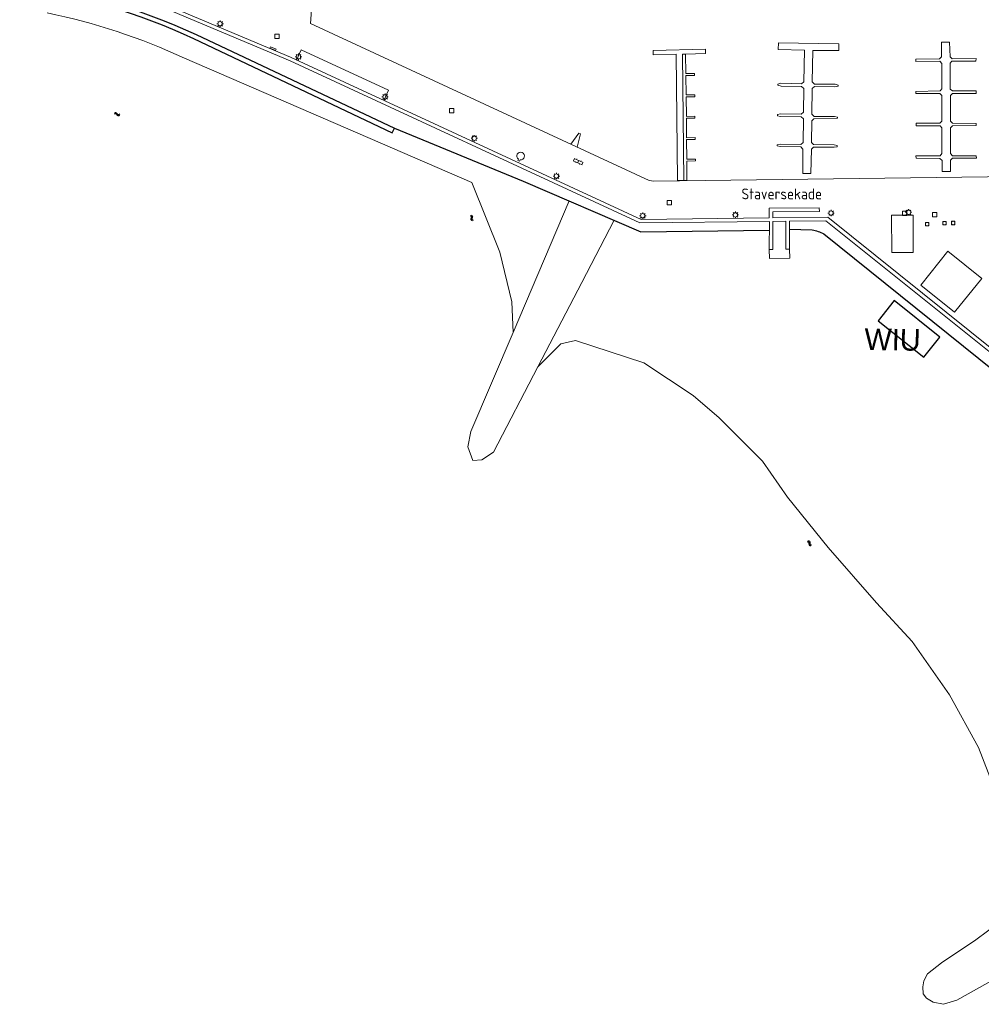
# Model space of a CAD drawing. Extents: x 168769 to 512904, y 516715 to 1559940.
# Tile 39 of 186: x 168870 to 169092, y 519031 to 519259. Entities that reach past the tile are written whole.
import ezdxf

# ---------------------------------------------------------------- set-up
doc = ezdxf.new("R2010")
doc.units = 0
doc.header["$MEASUREMENT"] = 0
doc.layers.get('0').update_dxf_attribs({"linetype": 'CONTINUOUS'})
for name, color, linetype, lineweight in [('+Overig_opstal_BWT', 4, 'CONTINUOUS', 0), ('B01_HOOFDGEBOUW', 10, 'CONTINUOUS', 0), ('B02_bijgebouw', 12, 'CONTINUOUS', 0), ('B04_KUNSTWERK', 32, 'CONTINUOUS', 0), ('Q04_wegmarkering', 7, 'CONTINUOUS', 0), ('Q07_KADEMUUR', 7, 'CONTINUOUS', 0), ('Q10_steiger', 7, 'CONTINUOUS', 0), ('Q12_afval_apart_plaats', 7, 'CONTINUOUS', 0), ('Q21_LANTAARNPAAL', 7, 'CONTINUOUS', 18), ('Q28_rioolput', 7, 'CONTINUOUS', 18), ('S02_symb_open_verh', 7, 'CONTINUOUS', 13), ('V00_kant_verharding', 252, 'CONTINUOUS', 0), ('W00_KANT_WATER', 140, 'CONTINUOUS', 0)]:
    doc.layers.add(name, color=color, linetype=linetype, lineweight=lineweight)
for name, color, linetype in [('S05_Water', 132, 'CONTINUOUS'), ('T20_TALUD', 34, 'CONTINUOUS'), ('V01', 252, 'CONTINUOUS'), ('Z06_STRAATNAAM', 7, 'CONTINUOUS')]:
    doc.layers.add(name, color=color, linetype=linetype)
doc.styles.add('ISOCP', font='isocp.shx', dxfattribs={"height": 1.8})
doc.styles.get("Standard").update_dxf_attribs({"font": 'ISOB.SHX'})

# ---------------------------------------------------------------- blocks, each defined once
blk = doc.blocks.new('S05')
at = {"color": 0}
for p, q in [((0.08, 0.3), (0.38, 0.59)), ((0.11, -0.19), (0.41, 0.09)), ((0.38, 0.59), (0.68, 0.71)), ((0.41, 0.09), (0.71, 0.21)), ((0.68, 0.71), (1.01, 0.62)), ((0.71, 0.21), (1.02, 0.12)), ((1.01, 0.62), (1.33, 0.37)), ((1.02, 0.12), (1.36, -0.12)), ((1.33, 0.37), (1.66, 0.13)), ((1.66, 0.13), (1.97, 0.04)), ((1.97, 0.04), (2.28, 0.16)), ((2.28, 0.16), (2.58, 0.44)), ((1.36, -0.12), (1.68, -0.37)), ((1.68, -0.37), (2, -0.46)), ((2, -0.46), (2.31, -0.33)), ((2.31, -0.33), (2.61, -0.05))]:
    blk.add_line(p, q, dxfattribs=at)
blk = doc.blocks.new('S022')
at = {"color": 0}
for p, q in [((0.01, 1.15), (0.31, 1.15)), ((0.31, -2.3), (0.31, 2.3)), ((0.31, 2.1), (1.51, 2.1)), ((0.31, 0), (1.51, 0)), ((1.51, -2.3), (1.51, 2.3)), ((1.51, 1.05), (1.81, 1.05)), ((0.01, -1.15), (0.31, -1.15)), ((0.31, -2.1), (1.51, -2.1)), ((1.51, -1.05), (1.81, -1.05))]:
    blk.add_line(p, q, dxfattribs=at)
blk = doc.blocks.new('Q21')
at = {"color": 0}
for points in [[(-1.5, 0), (-1, 0)], [(-1.06, 1.06), (-0.71, 0.71)], [(0, 1.5), (0, 1)], [(1.06, 1.06), (0.71, 0.71)], [(1.5, 0), (1, 0)], [(-1.06, -1.06), (-0.71, -0.71)], [(0, -1.5), (0, -1)], [(1.06, -1.06), (0.71, -0.71)]]:
    blk.add_lwpolyline(points, dxfattribs=at)
blk.add_circle((0, 0), 1, dxfattribs=at)
blk = doc.blocks.new('Q28')
at = {"color": 0}
blk.add_lwpolyline([(1, 1), (1, -1), (-1, -1), (-1, 1)], close=True, dxfattribs=at)
blk = doc.blocks.new('Q12')
at = {"color": 0}
for points in [[(-0.8, -0.8), (-0.8, 0.8)], [(-0.8, 0.8), (0.8, 0.8)], [(-0.8, -0.8), (-0.8, 0.8)], [(-0.8, 0.8), (0.8, 0.8)], [(0.8, 0.8), (0.8, -0.8)], [(0.8, 0.8), (0.8, -0.8)], [(0.8, -0.8), (-0.8, -0.8)], [(0.8, -0.8), (-0.8, -0.8)]]:
    blk.add_lwpolyline(points, dxfattribs=at)
blk.add_circle((0, 0), 0.8, dxfattribs=at)

msp = doc.modelspace()

# ---------------------------------------------------------------- linework, layer by layer
at = {"layer": '+Overig_opstal_BWT'}
for points in [[(168927.95, 519252.48), (168927.81, 519252.15), (168929.14, 519251.61), (168929.27, 519251.93), (168927.95, 519252.48)], [(168985.56, 519226.03), (168985.18, 519226.2), (168985.31, 519226.47)], [(168985.71, 519226.31), (168985.56, 519226.03)]]:
    msp.add_lwpolyline(points, dxfattribs=at)
msp.add_lwpolyline([(168985.31, 519226.47, -8.043932), (168985.71, 519226.31)], format="xyb", dxfattribs=at)
at = {"layer": 'B01_HOOFDGEBOUW'}
msp.add_lwpolyline([(169084.72, 519205.17), (169092.53, 519198.88), (169086.25, 519191.08), (169078.44, 519197.35)], close=True, dxfattribs=at)
at = {"layer": 'B02_bijgebouw'}
for points in [[(169071.69, 519213.54), (169076.64, 519213.55)], [(169076.64, 519213.55), (169076.65, 519204.85), (169071.71, 519204.85), (169071.69, 519213.54)]]:
    msp.add_lwpolyline(points, dxfattribs=at)
at = {"layer": 'B04_KUNSTWERK'}
for points in [[(168874.65, 519273.59), (168932.48, 519249.22)], [(168932.54, 519250.07), (168879.38, 519272.52)], [(168932.48, 519249.22), (169013.43, 519211.73), (169043.39, 519212.07), (169043.38, 519205.6), (169044.2, 519205.6), (169044.21, 519212.06), (169047.2, 519212.12), (169047.24, 519205.64), (169048.06, 519205.67), (169048.05, 519212.15), (169056.48, 519212.24), (169106.22, 519172.4)], [(169106.24, 519173.51), (169056.92, 519213.05), (169044.2, 519212.92), (169044.19, 519214.26), (169054.96, 519214.38), (169054.95, 519215.2), (169043.37, 519215.13), (169043.38, 519212.9), (169013.71, 519212.48), (168932.54, 519250.07)]]:
    msp.add_lwpolyline(points, dxfattribs=at)
at = {"layer": 'Q04_wegmarkering'}
msp.add_lwpolyline([(168933.95, 519249.41), (168935.04, 519251.77), (168955.29, 519242.4), (168954.19, 519240.04)], dxfattribs=at)
at = {"layer": 'Q07_KADEMUUR'}
msp.add_lwpolyline([(168938.71, 519285.47), (168938.91, 519281.38), (168937.18, 519257.84), (169015.56, 519221.57), (169016.63, 519221.42), (169099.8, 519222.5)], dxfattribs=at)
at = {"layer": 'Q10_steiger'}
for points in [[(169051.11, 519223.14), (169051.12, 519228.79), (169050.68, 519229.29), (169045.9, 519229.38), (169045.2, 519229.56), (169045.2, 519229.82), (169045.9, 519229.96), (169050.69, 519229.89), (169051.2, 519230.35), (169051.27, 519235.79), (169050.78, 519236.29), (169045.99, 519236.35), (169045.29, 519236.52), (169045.28, 519236.77), (169046.01, 519236.94), (169050.77, 519236.9), (169051.29, 519237.37), (169051.36, 519242.8), (169050.86, 519243.31), (169046.1, 519243.39), (169045.37, 519243.58), (169045.36, 519243.86), (169046.08, 519244.02), (169050.86, 519243.91), (169051.38, 519244.38), (169051.49, 519251.68), (169045.47, 519251.81), (169045.5, 519253.38), (169059.45, 519253.17), (169059.45, 519251.6), (169053.48, 519251.64), (169053.32, 519244.37), (169053.85, 519243.85), (169058.62, 519243.8), (169059.29, 519243.63), (169059.29, 519243.37), (169058.57, 519243.23), (169053.84, 519243.29), (169053.31, 519242.8), (169053.23, 519236.85), (169053.75, 519236.38), (169058.49, 519236.34), (169059.17, 519236.16), (169059.18, 519235.93), (169053.7, 519235.78), (169053.23, 519235.33), (169053.14, 519230.33), (169053.64, 519229.83), (169058.38, 519229.76), (169059.11, 519229.6), (169059.11, 519229.35), (169058.4, 519229.22), (169053.62, 519229.25), (169053.15, 519228.78), (169053.03, 519223.13), (169051.11, 519223.14)], [(169083.35, 519223.62), (169083.35, 519226.2), (169082.85, 519226.66), (169077.35, 519226.72), (169077.33, 519227.25), (169082.89, 519227.27), (169083.34, 519227.75), (169083.34, 519233.73), (169082.89, 519234.17), (169077.35, 519234.17), (169077.39, 519234.78), (169082.87, 519234.78), (169083.34, 519235.26), (169083.33, 519241.18), (169082.85, 519241.63), (169077.32, 519241.64), (169077.3, 519242.16), (169082.89, 519242.25), (169083.34, 519242.73), (169083.29, 519248.64), (169082.82, 519249.11), (169077.3, 519249.06), (169077.3, 519249.62), (169082.76, 519249.69), (169083.23, 519250.18), (169083.26, 519253.57), (169085.11, 519253.53), (169085.23, 519250.17), (169085.69, 519249.72), (169091.23, 519249.74), (169091.21, 519249.17), (169085.66, 519249.11), (169085.2, 519248.66), (169085.22, 519242.69), (169085.78, 519242.25), (169091.27, 519242.26), (169091.26, 519241.69), (169085.75, 519241.68), (169085.31, 519241.2), (169085.32, 519235.24), (169085.79, 519234.78), (169091.29, 519234.76), (169091.26, 519234.23), (169085.78, 519234.16), (169085.28, 519233.69), (169085.33, 519227.76), (169085.78, 519227.27), (169091.28, 519227.27), (169091.3, 519226.71), (169085.8, 519226.67), (169085.31, 519226.21), (169085.34, 519223.61), (169083.35, 519223.62)], [(169022.11, 519221.51), (169021.82, 519250.73), (169016.53, 519250.65), (169016.51, 519251.65), (169028.58, 519251.89), (169028.61, 519250.91), (169024.02, 519250.79)], [(169024.02, 519250.79), (169023.29, 519250.77), (169023.61, 519221.52), (169022.11, 519221.51)], [(169023.61, 519221.52), (169024.33, 519221.52), (169024.3, 519226.04), (169026.27, 519226.07), (169026.27, 519226.46), (169024.3, 519226.46), (169024.25, 519230.99), (169026.24, 519231.01), (169026.23, 519231.46), (169024.24, 519231.44), (169024.19, 519235.93), (169026.17, 519235.95), (169026.16, 519236.4), (169024.19, 519236.38), (169024.14, 519240.88), (169026.12, 519240.9), (169026.12, 519241.35), (169024.13, 519241.33), (169024.08, 519245.82), (169026.07, 519245.85), (169026.06, 519246.3), (169024.08, 519246.27), (169024.02, 519250.79)], [(168997.48, 519229.93), (168999.31, 519232.49), (168999.68, 519232.36), (168998.88, 519229.28)]]:
    msp.add_lwpolyline(points, dxfattribs=at)
at = {"layer": 'T20_TALUD'}
for points in [[(168870.01, 519267.61, -0.068547), (168910.71, 519255.31)], [(168869.9, 519266.54, -0.069621), (168910.12, 519254.4)], [(169053.3, 519210.11, -0.081584), (169055.98, 519209.19)]]:
    msp.add_lwpolyline(points, format="xyb", dxfattribs=at)
for points in [[(168910.12, 519254.4), (168956.1, 519232.53), (168956.63, 519233.65), (168986.43, 519221.41), (169013.65, 519209.68), (169043.37, 519210.04)], [(168910.71, 519255.31), (168956.63, 519233.65)], [(169048.08, 519210.28), (169053.3, 519210.11)], [(169055.98, 519209.19), (169102.48, 519171.81)]]:
    msp.add_lwpolyline(points, dxfattribs=at)
at = {"layer": 'V00_kant_verharding'}
for points in [[(168984.13, 519186.39), (168997.1, 519216.81)], [(168989.81, 519178.4), (169000, 519197.95), (169007.5, 519212.33)], [(169043.38, 519205.6), (169043.4, 519203.49), (169048.11, 519203.57), (169048.06, 519205.67)]]:
    msp.add_lwpolyline(points, dxfattribs=at)
at = {"layer": 'V01', "color": 2}
msp.add_lwpolyline([(169079.12, 519180.64), (169082.84, 519185.29), (169072.29, 519193.75), (169068.56, 519189.1), (169079.12, 519180.64)], dxfattribs=at)
at = {"layer": 'W00_KANT_WATER'}
msp.add_lwpolyline([(168908.03, 519249.86, 0.057196), (168876.25, 519260.31)], format="xyb", dxfattribs=at)
for points in [[(168974.52, 519221.11), (168908.03, 519249.86)], [(168984.13, 519186.39), (168983.78, 519193.5), (168981.01, 519204.92), (168974.52, 519221.11)], [(168984.13, 519186.39), (168974.34, 519163.43), (168973.64, 519159.88), (168974.74, 519156.79), (168976.85, 519156.88), (168979.53, 519158.67), (168989.81, 519178.4)], [(168989.81, 519178.4), (168995.12, 519183.73), (168998.5, 519184.48), (169014.33, 519179.37), (169025.74, 519171.76), (169031.8, 519166.61), (169041.79, 519156.59), (169047.57, 519148.24), (169056.98, 519136.63), (169068.19, 519123.85), (169076.42, 519114.88), (169085.08, 519102.51), (169091.76, 519090.36), (169096.25, 519078.81)], [(169099.25, 519051.89), (169091.15, 519045.83), (169083.21, 519040.53), (169080.02, 519037.98), (169079.11, 519036.33), (169078.91, 519034.97), (169079, 519033.38), (169079.78, 519032.34), (169081.28, 519031.42), (169083.69, 519030.93), (169086.81, 519031.91), (169100.47, 519039.51)]]:
    msp.add_lwpolyline(points, dxfattribs=at)

# ---------------------------------------------------------------- block references
at = {"layer": 'Q12_afval_apart_plaats', "xscale": 0.5, "yscale": 0.5}
for p in [(169083.93, 519211.67), (169085.93, 519211.69), (169079.91, 519211.44)]:
    msp.add_blockref('Q12', p, dxfattribs=at)
at = {"layer": 'Q21_LANTAARNPAAL', "xscale": 0.5, "yscale": 0.5}
for p in [(168916.29, 519257.81), (168934.42, 519250.15), (168954.46, 519240.89), (168975.11, 519231.31), (168994.12, 519222.56), (169057.68, 519214.01), (169075.61, 519214.18), (169014.1, 519213.37), (169035.54, 519213.58)]:
    msp.add_blockref('Q21', p, dxfattribs=at)
at = {"layer": 'Q28_rioolput', "xscale": 0.5, "yscale": 0.5}
for p in [(168929.43, 519254.93), (168969.84, 519237.72), (169020.27, 519216.39), (169074.7, 519213.93), (169081.68, 519213.6)]:
    msp.add_blockref('Q28', p, dxfattribs=at)
at = {"layer": 'S02_symb_open_verh', "xscale": 0.4999999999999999, "yscale": 0.4999999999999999, "rotation": 244.5489703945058}
msp.add_blockref('S022', (168999.35, 519226.31), dxfattribs=at)
at = {"layer": 'S05_Water'}
for p, xscale, yscale, rotation in [((168893.09, 519236.75), 0.4999999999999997, 0.4999999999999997, 165.9832118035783), ((168974.2, 519213.51), 0.4999999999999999, 0.4999999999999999, 290.1626039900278), ((169052.16, 519138.08), 0.5, 0.5, 311.0673563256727)]:
    msp.add_blockref('S05', p, dxfattribs=dict(at, xscale=xscale, yscale=yscale, rotation=rotation))

# ---------------------------------------------------------------- texts
at = {"layer": 'B01_HOOFDGEBOUW'}
msp.add_text('WIU', height=5, rotation=359.2361, dxfattribs=at).set_placement((169065.39, 519182.31))
at = {"layer": 'Z06_STRAATNAAM', "style": 'ISOCP'}
msp.add_text('Staversekade', height=2.5, dxfattribs=at).set_placement((169036.94, 519217.19))

doc.saveas('drawing.dxf')
